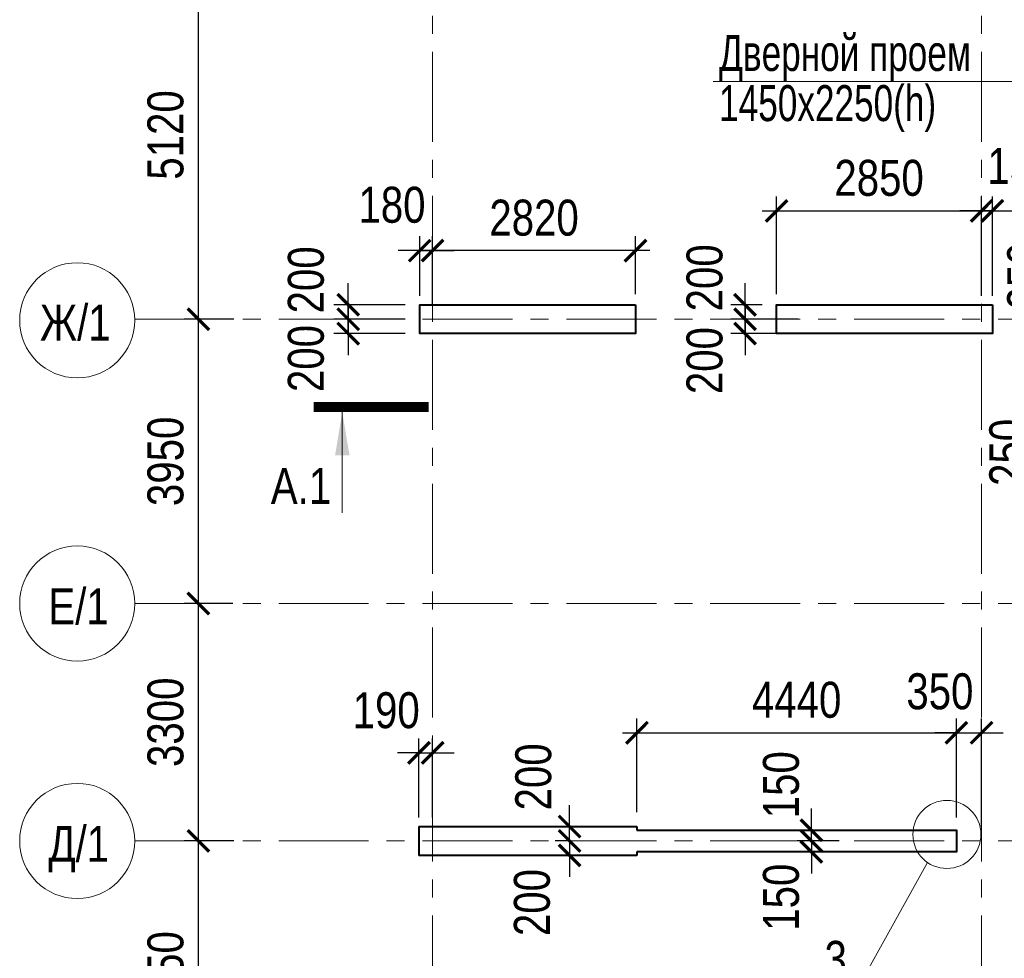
# Model space of a CAD drawing. Header units: inches. Extents: x -7172153 to -7050982, y 6177127 to 6261127.
# Tile 7 of 15: x -7157162 to -7143476, y 6218858 to 6231900. Entities that reach past the tile are written whole.
import ezdxf
from ezdxf.enums import TextEntityAlignment as Align

# ---------------------------------------------------------------- set-up
doc = ezdxf.new("R2010")
doc.units = ezdxf.units.IN
doc.header["$LTSCALE"] = 1000
doc.header["$MEASUREMENT"] = 0
doc.linetypes.add('CENTER', pattern=[2, 1.25, -0.25, 0.25, -0.25])
for name, color, linetype, lineweight in [('СК-040-С(тены)', 12, 'Continuous', 40), ('СК-043-С-ПИЛОНЫ', 5, 'Continuous', 40), ('СК-100-О(си)', 7, 'CENTER', 15), ('СК-110-О-РАЗМЕРЫ', 7, 'Continuous', 15), ('СК-400-Т(екст)', 7, 'Continuous', 20), ('СК-500-С(ечения)', 5, 'Continuous', 40)]:
    doc.layers.add(name, color=color, linetype=linetype, lineweight=lineweight)
doc.styles.add('ARIAL_annotative', font='arial.ttf', dxfattribs={"width": 0.8, "height": 2.5})
doc.styles.add('RUSS', font='arial.ttf', dxfattribs={"width": 0.8})
doc.dimstyles.new('100-200', dxfattribs={"dimscale": 0, "dimtxt": 500, "dimasz": 300, "dimexe": 200, "dimexo": 200, "dimgap": 200, "dimtad": 1, "dimdec": 0, "dimzin": 0, "dimdsep": 46, "dimtxsty": 'RUSS', "dimblk": 'ARCHTICK', "dimcen": 0.096, "dimdle": 200, "dimclrd": 7, "dimclre": 7, "dimclrt": 256, "dimadec": 0, "dimazin": 0, "dimtfac": 1, "dimtdec": 0, "dimtmove": 2, "dimatfit": 3, "dimldrblk": 'OBLIQUE', "dimfxl": 1, "dimtolj": 1, "dimtzin": 0, "dimarcsym": 0})

# ---------------------------------------------------------------- blocks, each defined once
blk = doc.blocks.new('_ArchTick')
at = {"color": 0, "linetype": 'ByBlock', "const_width": 0.15}
blk.add_lwpolyline([(-0.5, -0.5), (0.5, 0.5)], dxfattribs=at)
blk = doc.blocks.new('*D18')
at = {"layer": 'Defpoints', "color": 0, "transparency": 16777216}
for p in [(-7154678, 6220489), (-7153986, 6220489), (-7154237, 6216739)]:
    blk.add_point(p, dxfattribs=at)
at = {"layer": 'СК-110-О-РАЗМЕРЫ', "color": 7, "lineweight": -2, "transparency": 16777216}
for p, q in [((-7154678, 6216539), (-7154678, 6220689)), ((-7154186, 6220489), (-7154878, 6220489)), ((-7154437, 6216739), (-7154878, 6216739))]:
    blk.add_line(p, q, dxfattribs=at)
at = {"layer": 'СК-110-О-РАЗМЕРЫ', "color": 7, "lineweight": -2, "transparency": 16777216, "xscale": 300, "yscale": 300, "zscale": 300}
for p, rotation in [((-7154678, 6220489), 90), ((-7154678, 6216739), 270)]:
    blk.add_blockref('_ArchTick', p, dxfattribs=dict(at, rotation=rotation))
at = {"layer": 'СК-110-О-РАЗМЕРЫ', "transparency": 16777216, "insert": (-7155133, 6218614), "char_height": 500, "attachment_point": 5, "rotation": 90, "style": 'RUSS'}
blk.add_mtext('\\A1;3750', dxfattribs=at)
blk = doc.blocks.new('_Oblique')
at = {"color": 0, "linetype": 'ByBlock', "lineweight": -2}
blk.add_line((-0.5, -0.5), (0.5, 0.5), dxfattribs=at)
blk = doc.blocks.new('*D19')
at = {"layer": 'Defpoints', "color": 0, "transparency": 16777216}
for p in [(-7154678, 6223788), (-7153997, 6223788), (-7154236, 6220489)]:
    blk.add_point(p, dxfattribs=at)
at = {"layer": 'СК-110-О-РАЗМЕРЫ', "color": 7, "lineweight": -2, "transparency": 16777216}
for p, q in [((-7154678, 6220289), (-7154678, 6223988)), ((-7154197, 6223788), (-7154878, 6223788)), ((-7154436, 6220489), (-7154878, 6220489))]:
    blk.add_line(p, q, dxfattribs=at)
at = {"layer": 'СК-110-О-РАЗМЕРЫ', "color": 7, "lineweight": -2, "transparency": 16777216, "xscale": 300, "yscale": 300, "zscale": 300}
for p, rotation in [((-7154678, 6223788), 90), ((-7154678, 6220489), 270)]:
    blk.add_blockref('_ArchTick', p, dxfattribs=dict(at, rotation=rotation))
at = {"layer": 'СК-110-О-РАЗМЕРЫ', "transparency": 16777216, "insert": (-7155133, 6222138), "char_height": 500, "attachment_point": 5, "rotation": 90, "style": 'RUSS'}
blk.add_mtext('\\A1;3300', dxfattribs=at)
blk = doc.blocks.new('*D20')
at = {"layer": 'Defpoints', "color": 0, "transparency": 16777216}
for p in [(-7154678, 6227738), (-7153987, 6227738), (-7154246, 6223788)]:
    blk.add_point(p, dxfattribs=at)
at = {"layer": 'СК-110-О-РАЗМЕРЫ', "color": 7, "lineweight": -2, "transparency": 16777216}
for p, q in [((-7154678, 6223588), (-7154678, 6227938)), ((-7154187, 6227738), (-7154878, 6227738)), ((-7154446, 6223788), (-7154878, 6223788))]:
    blk.add_line(p, q, dxfattribs=at)
at = {"layer": 'СК-110-О-РАЗМЕРЫ', "color": 7, "lineweight": -2, "transparency": 16777216, "xscale": 300, "yscale": 300, "zscale": 300}
for p, rotation in [((-7154678, 6227738), 90), ((-7154678, 6223788), 270)]:
    blk.add_blockref('_ArchTick', p, dxfattribs=dict(at, rotation=rotation))
at = {"layer": 'СК-110-О-РАЗМЕРЫ', "transparency": 16777216, "insert": (-7155133, 6225763), "char_height": 500, "attachment_point": 5, "rotation": 90, "style": 'RUSS'}
blk.add_mtext('\\A1;3950', dxfattribs=at)
blk = doc.blocks.new('*D17')
at = {"layer": 'Defpoints', "color": 0, "transparency": 16777216}
for p in [(-7154678, 6232858), (-7153833, 6232858), (-7154412, 6227738)]:
    blk.add_point(p, dxfattribs=at)
at = {"layer": 'СК-110-О-РАЗМЕРЫ', "color": 7, "lineweight": -2, "transparency": 16777216}
for p, q in [((-7154678, 6227538), (-7154678, 6233058)), ((-7154033, 6232858), (-7154878, 6232858)), ((-7154612, 6227738), (-7154878, 6227738))]:
    blk.add_line(p, q, dxfattribs=at)
at = {"layer": 'СК-110-О-РАЗМЕРЫ', "color": 7, "lineweight": -2, "transparency": 16777216, "xscale": 300, "yscale": 300, "zscale": 300}
for p, rotation in [((-7154678, 6232858), 90), ((-7154678, 6227738), 270)]:
    blk.add_blockref('_ArchTick', p, dxfattribs=dict(at, rotation=rotation))
at = {"layer": 'СК-110-О-РАЗМЕРЫ', "transparency": 16777216, "insert": (-7155133, 6230298), "char_height": 500, "attachment_point": 5, "rotation": 90, "style": 'RUSS'}
blk.add_mtext('\\A1;5120', dxfattribs=at)
blk = doc.blocks.new('*D33')
at = {"layer": 'Defpoints', "color": 0, "transparency": 16777216}
for p in [(-7145572, 6220489), (-7146157, 6220338), (-7145572, 6220338)]:
    blk.add_point(p, dxfattribs=at)
at = {"layer": 'СК-400-Т(екст)', "color": 7, "lineweight": -2, "transparency": 16777216}
for p, q in [((-7146157, 6220489), (-7146157, 6220789)), ((-7145772, 6220489), (-7146357, 6220489)), ((-7146157, 6220489), (-7146157, 6220338)), ((-7145772, 6220338), (-7146357, 6220338)), ((-7146157, 6220338), (-7146157, 6220038))]:
    blk.add_line(p, q, dxfattribs=at)
at = {"layer": 'СК-400-Т(екст)', "color": 7, "lineweight": -2, "transparency": 16777216, "xscale": 300, "yscale": 300, "zscale": 300}
for p, rotation in [((-7146157, 6220489), 270), ((-7146157, 6220338), 90)]:
    blk.add_blockref('_ArchTick', p, dxfattribs=dict(at, rotation=rotation))
at = {"layer": 'СК-400-Т(екст)', "transparency": 16777216, "insert": (-7146577, 6219707), "char_height": 500, "attachment_point": 5, "rotation": 90, "style": 'RUSS'}
blk.add_mtext('\\A1;150', dxfattribs=at)
blk = doc.blocks.new('*D56')
at = {"layer": 'Defpoints', "color": 0, "transparency": 16777216}
for p in [(-7143792, 6229244), (-7146641, 6227888), (-7143792, 6227863)]:
    blk.add_point(p, dxfattribs=at)
at = {"layer": 'СК-110-О-РАЗМЕРЫ', "color": 7, "lineweight": -2, "transparency": 16777216}
for p, q in [((-7146641, 6228088), (-7146641, 6229444)), ((-7143792, 6228063), (-7143792, 6229444)), ((-7146841, 6229244), (-7143592, 6229244))]:
    blk.add_line(p, q, dxfattribs=at)
at = {"layer": 'СК-110-О-РАЗМЕРЫ', "color": 7, "lineweight": -2, "transparency": 16777216, "xscale": 300, "yscale": 300, "zscale": 300, "rotation": 180}
blk.add_blockref('_ArchTick', (-7146641, 6229244), dxfattribs=at)
at = {"layer": 'СК-110-О-РАЗМЕРЫ', "color": 7, "lineweight": -2, "transparency": 16777216, "xscale": 300, "yscale": 300, "zscale": 300}
blk.add_blockref('_ArchTick', (-7143792, 6229244), dxfattribs=at)
at = {"layer": 'СК-110-О-РАЗМЕРЫ', "transparency": 16777216, "insert": (-7145216, 6229699), "char_height": 500, "attachment_point": 5, "style": 'RUSS'}
blk.add_mtext('\\A1;2850', dxfattribs=at)
blk = doc.blocks.new('*D57')
at = {"layer": 'Defpoints', "color": 0, "transparency": 16777216}
for p in [(-7143792, 6229244), (-7143792, 6227863), (-7143641, 6227863)]:
    blk.add_point(p, dxfattribs=at)
at = {"layer": 'СК-110-О-РАЗМЕРЫ', "color": 7, "lineweight": -2, "transparency": 16777216}
for p, q in [((-7143792, 6228063), (-7143792, 6229444)), ((-7143641, 6228063), (-7143641, 6229444)), ((-7143792, 6229244), (-7144092, 6229244)), ((-7143641, 6229244), (-7143792, 6229244)), ((-7143641, 6229244), (-7143341, 6229244))]:
    blk.add_line(p, q, dxfattribs=at)
at = {"layer": 'СК-110-О-РАЗМЕРЫ', "color": 7, "lineweight": -2, "transparency": 16777216, "xscale": 300, "yscale": 300, "zscale": 300}
blk.add_blockref('_ArchTick', (-7143792, 6229244), dxfattribs=at)
at = {"layer": 'СК-110-О-РАЗМЕРЫ', "color": 7, "lineweight": -2, "transparency": 16777216, "xscale": 300, "yscale": 300, "zscale": 300, "rotation": 180}
blk.add_blockref('_ArchTick', (-7143641, 6229244), dxfattribs=at)
at = {"layer": 'СК-110-О-РАЗМЕРЫ', "transparency": 16777216, "insert": (-7143245, 6229865), "char_height": 500, "attachment_point": 5, "style": 'RUSS'}
blk.add_mtext('\\A1;150', dxfattribs=at)
blk = doc.blocks.new('*D58')
at = {"layer": 'Defpoints', "color": 0, "transparency": 16777216}
for p in [(-7143792, 6221992), (-7144142, 6220613), (-7143792, 6220489)]:
    blk.add_point(p, dxfattribs=at)
at = {"layer": 'СК-110-О-РАЗМЕРЫ', "color": 7, "lineweight": -2, "transparency": 16777216}
for p, q in [((-7144142, 6220813), (-7144142, 6222192)), ((-7143792, 6220689), (-7143792, 6222192)), ((-7144142, 6221992), (-7144442, 6221992)), ((-7144142, 6221992), (-7143792, 6221992)), ((-7143792, 6221992), (-7143492, 6221992))]:
    blk.add_line(p, q, dxfattribs=at)
at = {"layer": 'СК-110-О-РАЗМЕРЫ', "color": 7, "lineweight": -2, "transparency": 16777216, "xscale": 300, "yscale": 300, "zscale": 300}
blk.add_blockref('_ArchTick', (-7144142, 6221992), dxfattribs=at)
at = {"layer": 'СК-110-О-РАЗМЕРЫ', "color": 7, "lineweight": -2, "transparency": 16777216, "xscale": 300, "yscale": 300, "zscale": 300, "rotation": 180}
blk.add_blockref('_ArchTick', (-7143792, 6221992), dxfattribs=at)
at = {"layer": 'СК-110-О-РАЗМЕРЫ', "transparency": 16777216, "insert": (-7144371, 6222565), "char_height": 500, "attachment_point": 5, "style": 'RUSS'}
blk.add_mtext('\\A1;350', dxfattribs=at)
blk = doc.blocks.new('*D59')
at = {"layer": 'Defpoints', "color": 0, "transparency": 16777216}
for p in [(-7146157, 6220638), (-7145572, 6220638), (-7145572, 6220489)]:
    blk.add_point(p, dxfattribs=at)
at = {"layer": 'СК-400-Т(екст)', "color": 7, "lineweight": -2, "transparency": 16777216}
for p, q in [((-7146157, 6220638), (-7146157, 6220938)), ((-7145772, 6220638), (-7146357, 6220638)), ((-7146157, 6220489), (-7146157, 6220638)), ((-7145772, 6220489), (-7146357, 6220489)), ((-7146157, 6220489), (-7146157, 6220189))]:
    blk.add_line(p, q, dxfattribs=at)
at = {"layer": 'СК-400-Т(екст)', "color": 7, "lineweight": -2, "transparency": 16777216, "xscale": 300, "yscale": 300, "zscale": 300}
for p, rotation in [((-7146157, 6220638), 270), ((-7146157, 6220489), 90)]:
    blk.add_blockref('_ArchTick', p, dxfattribs=dict(at, rotation=rotation))
at = {"layer": 'СК-400-Т(екст)', "transparency": 16777216, "insert": (-7146577, 6221270), "char_height": 500, "attachment_point": 5, "rotation": 90, "style": 'RUSS'}
blk.add_mtext('\\A1;150', dxfattribs=at)
blk = doc.blocks.new('*D76')
at = {"layer": 'Defpoints', "color": 0, "transparency": 16777216}
for p in [(-7151422, 6221714), (-7151612, 6220613), (-7151422, 6220613)]:
    blk.add_point(p, dxfattribs=at)
at = {"layer": 'СК-110-О-РАЗМЕРЫ', "color": 7, "lineweight": -2, "transparency": 16777216}
for p, q in [((-7151612, 6220813), (-7151612, 6221914)), ((-7151422, 6220813), (-7151422, 6221914)), ((-7151612, 6221714), (-7151912, 6221714)), ((-7151612, 6221714), (-7151422, 6221714)), ((-7151422, 6221714), (-7151122, 6221714))]:
    blk.add_line(p, q, dxfattribs=at)
at = {"layer": 'СК-110-О-РАЗМЕРЫ', "color": 7, "lineweight": -2, "transparency": 16777216, "xscale": 300, "yscale": 300, "zscale": 300}
blk.add_blockref('_ArchTick', (-7151612, 6221714), dxfattribs=at)
at = {"layer": 'СК-110-О-РАЗМЕРЫ', "color": 7, "lineweight": -2, "transparency": 16777216, "xscale": 300, "yscale": 300, "zscale": 300, "rotation": 180}
blk.add_blockref('_ArchTick', (-7151422, 6221714), dxfattribs=at)
at = {"layer": 'СК-110-О-РАЗМЕРЫ', "transparency": 16777216, "insert": (-7152067, 6222302), "char_height": 500, "attachment_point": 5, "style": 'RUSS'}
blk.add_mtext('\\A1;190', dxfattribs=at)
blk = doc.blocks.new('*D77')
at = {"layer": 'Defpoints', "color": 0, "transparency": 16777216}
for p in [(-7146641, 6227938), (-7147079, 6227738), (-7146641, 6227738)]:
    blk.add_point(p, dxfattribs=at)
at = {"layer": 'СК-110-О-РАЗМЕРЫ', "color": 7, "lineweight": -2, "transparency": 16777216}
for p, q in [((-7147079, 6227938), (-7147079, 6228238)), ((-7146841, 6227938), (-7147279, 6227938)), ((-7147079, 6227938), (-7147079, 6227738)), ((-7146841, 6227738), (-7147279, 6227738)), ((-7147079, 6227738), (-7147079, 6227438))]:
    blk.add_line(p, q, dxfattribs=at)
at = {"layer": 'СК-110-О-РАЗМЕРЫ', "color": 7, "lineweight": -2, "transparency": 16777216, "xscale": 300, "yscale": 300, "zscale": 300}
for p, rotation in [((-7147079, 6227938), 270), ((-7147079, 6227738), 90)]:
    blk.add_blockref('_ArchTick', p, dxfattribs=dict(at, rotation=rotation))
at = {"layer": 'СК-110-О-РАЗМЕРЫ', "transparency": 16777216, "insert": (-7147640, 6228313), "char_height": 500, "attachment_point": 5, "rotation": 90, "style": 'RUSS'}
blk.add_mtext('\\A1;200', dxfattribs=at)
blk = doc.blocks.new('*D78')
at = {"layer": 'Defpoints', "color": 0, "transparency": 16777216}
for p in [(-7147079, 6227738), (-7146141, 6227738), (-7146141, 6227538)]:
    blk.add_point(p, dxfattribs=at)
at = {"layer": 'СК-110-О-РАЗМЕРЫ', "color": 7, "lineweight": -2, "transparency": 16777216}
for p, q in [((-7147079, 6227738), (-7147079, 6228038)), ((-7146341, 6227738), (-7147279, 6227738)), ((-7147079, 6227538), (-7147079, 6227738)), ((-7146341, 6227538), (-7147279, 6227538)), ((-7147079, 6227538), (-7147079, 6227238))]:
    blk.add_line(p, q, dxfattribs=at)
at = {"layer": 'СК-110-О-РАЗМЕРЫ', "color": 7, "lineweight": -2, "transparency": 16777216, "xscale": 300, "yscale": 300, "zscale": 300}
for p, rotation in [((-7147079, 6227738), 270), ((-7147079, 6227538), 90)]:
    blk.add_blockref('_ArchTick', p, dxfattribs=dict(at, rotation=rotation))
at = {"layer": 'СК-110-О-РАЗМЕРЫ', "transparency": 16777216, "insert": (-7147640, 6227163), "char_height": 500, "attachment_point": 5, "rotation": 90, "style": 'RUSS'}
blk.add_mtext('\\A1;200', dxfattribs=at)
blk = doc.blocks.new('*D79')
at = {"layer": 'Defpoints', "color": 0, "transparency": 16777216}
for p in [(-7151422, 6228691), (-7148602, 6227888), (-7151422, 6227738)]:
    blk.add_point(p, dxfattribs=at)
at = {"layer": 'СК-110-О-РАЗМЕРЫ', "color": 7, "lineweight": -2, "transparency": 16777216}
for p, q in [((-7151422, 6227938), (-7151422, 6228891)), ((-7148602, 6228088), (-7148602, 6228891)), ((-7148402, 6228691), (-7151622, 6228691))]:
    blk.add_line(p, q, dxfattribs=at)
at = {"layer": 'СК-110-О-РАЗМЕРЫ', "color": 7, "lineweight": -2, "transparency": 16777216, "xscale": 300, "yscale": 300, "zscale": 300, "rotation": 180}
blk.add_blockref('_ArchTick', (-7151422, 6228691), dxfattribs=at)
at = {"layer": 'СК-110-О-РАЗМЕРЫ', "color": 7, "lineweight": -2, "transparency": 16777216, "xscale": 300, "yscale": 300, "zscale": 300}
blk.add_blockref('_ArchTick', (-7148602, 6228691), dxfattribs=at)
at = {"layer": 'СК-110-О-РАЗМЕРЫ', "transparency": 16777216, "insert": (-7150012, 6229146), "char_height": 500, "attachment_point": 5, "style": 'RUSS'}
blk.add_mtext('\\A1;2820', dxfattribs=at)
blk = doc.blocks.new('*D80')
at = {"layer": 'Defpoints', "color": 0, "transparency": 16777216}
for p in [(-7151422, 6228691), (-7151602, 6227863), (-7151422, 6227738)]:
    blk.add_point(p, dxfattribs=at)
at = {"layer": 'СК-110-О-РАЗМЕРЫ', "color": 7, "lineweight": -2, "transparency": 16777216}
for p, q in [((-7151602, 6228063), (-7151602, 6228891)), ((-7151422, 6227938), (-7151422, 6228891)), ((-7151602, 6228691), (-7151902, 6228691)), ((-7151602, 6228691), (-7151422, 6228691)), ((-7151422, 6228691), (-7151122, 6228691))]:
    blk.add_line(p, q, dxfattribs=at)
at = {"layer": 'СК-110-О-РАЗМЕРЫ', "color": 7, "lineweight": -2, "transparency": 16777216, "xscale": 300, "yscale": 300, "zscale": 300}
blk.add_blockref('_ArchTick', (-7151602, 6228691), dxfattribs=at)
at = {"layer": 'СК-110-О-РАЗМЕРЫ', "color": 7, "lineweight": -2, "transparency": 16777216, "xscale": 300, "yscale": 300, "zscale": 300, "rotation": 180}
blk.add_blockref('_ArchTick', (-7151422, 6228691), dxfattribs=at)
at = {"layer": 'СК-110-О-РАЗМЕРЫ', "transparency": 16777216, "insert": (-7151987, 6229325), "char_height": 500, "attachment_point": 5, "style": 'RUSS'}
blk.add_mtext('\\A1;180', dxfattribs=at)
blk = doc.blocks.new('*D81')
at = {"layer": 'Defpoints', "color": 0, "transparency": 16777216}
for p in [(-7151602, 6227938), (-7152595, 6227738), (-7151602, 6227738)]:
    blk.add_point(p, dxfattribs=at)
at = {"layer": 'СК-110-О-РАЗМЕРЫ', "color": 7, "lineweight": -2, "transparency": 16777216}
for p, q in [((-7152595, 6227938), (-7152595, 6228238)), ((-7151802, 6227938), (-7152795, 6227938)), ((-7152595, 6227938), (-7152595, 6227738)), ((-7151802, 6227738), (-7152795, 6227738)), ((-7152595, 6227738), (-7152595, 6227438))]:
    blk.add_line(p, q, dxfattribs=at)
at = {"layer": 'СК-110-О-РАЗМЕРЫ', "color": 7, "lineweight": -2, "transparency": 16777216, "xscale": 300, "yscale": 300, "zscale": 300}
for p, rotation in [((-7152595, 6227938), 270), ((-7152595, 6227738), 90)]:
    blk.add_blockref('_ArchTick', p, dxfattribs=dict(at, rotation=rotation))
at = {"layer": 'СК-110-О-РАЗМЕРЫ', "transparency": 16777216, "insert": (-7153181, 6228285), "char_height": 500, "attachment_point": 5, "rotation": 90, "style": 'RUSS'}
blk.add_mtext('\\A1;200', dxfattribs=at)
blk = doc.blocks.new('*D82')
at = {"layer": 'Defpoints', "color": 0, "transparency": 16777216}
for p in [(-7152595, 6227738), (-7151602, 6227738), (-7151602, 6227538)]:
    blk.add_point(p, dxfattribs=at)
at = {"layer": 'СК-110-О-РАЗМЕРЫ', "color": 7, "lineweight": -2, "transparency": 16777216}
for p, q in [((-7152595, 6227738), (-7152595, 6228038)), ((-7151802, 6227738), (-7152795, 6227738)), ((-7152595, 6227538), (-7152595, 6227738)), ((-7151802, 6227538), (-7152795, 6227538)), ((-7152595, 6227538), (-7152595, 6227238))]:
    blk.add_line(p, q, dxfattribs=at)
at = {"layer": 'СК-110-О-РАЗМЕРЫ', "color": 7, "lineweight": -2, "transparency": 16777216, "xscale": 300, "yscale": 300, "zscale": 300}
for p, rotation in [((-7152595, 6227738), 270), ((-7152595, 6227538), 90)]:
    blk.add_blockref('_ArchTick', p, dxfattribs=dict(at, rotation=rotation))
at = {"layer": 'СК-110-О-РАЗМЕРЫ', "transparency": 16777216, "insert": (-7153181, 6227192), "char_height": 500, "attachment_point": 5, "rotation": 90, "style": 'RUSS'}
blk.add_mtext('\\A1;200', dxfattribs=at)
blk = doc.blocks.new('*D129')
at = {"layer": 'Defpoints', "color": 0, "transparency": 16777216}
for p in [(-7142676, 6226013), (-7141792, 6226013), (-7141792, 6225763)]:
    blk.add_point(p, dxfattribs=at)
at = {"layer": 'СК-110-О-РАЗМЕРЫ', "color": 7, "lineweight": -2, "transparency": 16777216}
for p, q in [((-7142676, 6226013), (-7142676, 6226313)), ((-7141992, 6226013), (-7142876, 6226013)), ((-7142676, 6225763), (-7142676, 6226013)), ((-7141992, 6225763), (-7142876, 6225763)), ((-7142676, 6225763), (-7142676, 6225463))]:
    blk.add_line(p, q, dxfattribs=at)
at = {"layer": 'СК-110-О-РАЗМЕРЫ', "color": 7, "lineweight": -2, "transparency": 16777216, "xscale": 300, "yscale": 300, "zscale": 300}
for p, rotation in [((-7142676, 6226013), 270), ((-7142676, 6225763), 90)]:
    blk.add_blockref('_ArchTick', p, dxfattribs=dict(at, rotation=rotation))
at = {"layer": 'СК-110-О-РАЗМЕРЫ', "transparency": 16777216, "insert": (-7143431, 6225888), "char_height": 500, "attachment_point": 5, "rotation": 90, "style": 'RUSS'}
blk.add_mtext('\\A1;250', dxfattribs=at)
blk = doc.blocks.new('*D154')
at = {"layer": 'Defpoints', "color": 0, "transparency": 16777216}
for p in [(-7142677, 6228113), (-7141792, 6228113), (-7141792, 6227863)]:
    blk.add_point(p, dxfattribs=at)
at = {"layer": 'СК-110-О-РАЗМЕРЫ', "color": 7, "lineweight": -2, "transparency": 16777216}
for p, q in [((-7142677, 6228113), (-7142677, 6228413)), ((-7141992, 6228113), (-7142877, 6228113)), ((-7142677, 6227863), (-7142677, 6228113)), ((-7141992, 6227863), (-7142877, 6227863)), ((-7142677, 6227863), (-7142677, 6227563))]:
    blk.add_line(p, q, dxfattribs=at)
at = {"layer": 'СК-110-О-РАЗМЕРЫ', "color": 7, "lineweight": -2, "transparency": 16777216, "xscale": 300, "yscale": 300, "zscale": 300}
for p, rotation in [((-7142677, 6228113), 270), ((-7142677, 6227863), 90)]:
    blk.add_blockref('_ArchTick', p, dxfattribs=dict(at, rotation=rotation))
at = {"layer": 'СК-110-О-РАЗМЕРЫ', "transparency": 16777216, "insert": (-7143182, 6228338), "char_height": 500, "attachment_point": 5, "rotation": 90, "style": 'RUSS'}
blk.add_mtext('\\A1;250', dxfattribs=at)
blk = doc.blocks.new('*D160')
at = {"layer": 'Defpoints', "color": 0, "transparency": 16777216}
for p in [(-7149334, 6220489), (-7149518, 6220288), (-7149334, 6220288)]:
    blk.add_point(p, dxfattribs=at)
at = {"layer": 'СК-400-Т(екст)', "color": 7, "lineweight": -2, "transparency": 16777216}
for p, q in [((-7149518, 6220489), (-7149518, 6220789)), ((-7149534, 6220489), (-7149718, 6220489)), ((-7149518, 6220489), (-7149518, 6220288)), ((-7149534, 6220288), (-7149718, 6220288)), ((-7149518, 6220288), (-7149518, 6219988))]:
    blk.add_line(p, q, dxfattribs=at)
at = {"layer": 'СК-400-Т(екст)', "color": 7, "lineweight": -2, "transparency": 16777216, "xscale": 300, "yscale": 300, "zscale": 300}
for p, rotation in [((-7149518, 6220489), 270), ((-7149518, 6220288), 90)]:
    blk.add_blockref('_ArchTick', p, dxfattribs=dict(at, rotation=rotation))
at = {"layer": 'СК-400-Т(екст)', "transparency": 16777216, "insert": (-7150039, 6219633), "char_height": 500, "attachment_point": 5, "rotation": 90, "style": 'RUSS'}
blk.add_mtext('\\A1;200', dxfattribs=at)
blk = doc.blocks.new('*D161')
at = {"layer": 'Defpoints', "color": 0, "transparency": 16777216}
for p in [(-7149518, 6220688), (-7149334, 6220688), (-7149334, 6220489)]:
    blk.add_point(p, dxfattribs=at)
at = {"layer": 'СК-400-Т(екст)', "color": 7, "lineweight": -2, "transparency": 16777216}
for p, q in [((-7149518, 6220688), (-7149518, 6220988)), ((-7149534, 6220688), (-7149718, 6220688)), ((-7149518, 6220489), (-7149518, 6220688)), ((-7149534, 6220489), (-7149718, 6220489)), ((-7149518, 6220489), (-7149518, 6220189))]:
    blk.add_line(p, q, dxfattribs=at)
at = {"layer": 'СК-400-Т(екст)', "color": 7, "lineweight": -2, "transparency": 16777216, "xscale": 300, "yscale": 300, "zscale": 300}
for p, rotation in [((-7149518, 6220688), 270), ((-7149518, 6220489), 90)]:
    blk.add_blockref('_ArchTick', p, dxfattribs=dict(at, rotation=rotation))
at = {"layer": 'СК-400-Т(екст)', "transparency": 16777216, "insert": (-7150020, 6221379), "char_height": 500, "attachment_point": 5, "rotation": 90, "style": 'RUSS'}
blk.add_mtext('\\A1;200', dxfattribs=at)
blk = doc.blocks.new('*D162')
at = {"layer": 'Defpoints', "color": 0, "transparency": 16777216}
for p in [(-7144142, 6221992), (-7148582, 6220688), (-7144142, 6220638)]:
    blk.add_point(p, dxfattribs=at)
at = {"layer": 'СК-110-О-РАЗМЕРЫ', "color": 7, "lineweight": -2, "transparency": 16777216}
for p, q in [((-7148582, 6220888), (-7148582, 6222192)), ((-7144142, 6220838), (-7144142, 6222192)), ((-7148782, 6221992), (-7143942, 6221992))]:
    blk.add_line(p, q, dxfattribs=at)
at = {"layer": 'СК-110-О-РАЗМЕРЫ', "color": 7, "lineweight": -2, "transparency": 16777216, "xscale": 300, "yscale": 300, "zscale": 300, "rotation": 180}
blk.add_blockref('_ArchTick', (-7148582, 6221992), dxfattribs=at)
at = {"layer": 'СК-110-О-РАЗМЕРЫ', "color": 7, "lineweight": -2, "transparency": 16777216, "xscale": 300, "yscale": 300, "zscale": 300}
blk.add_blockref('_ArchTick', (-7144142, 6221992), dxfattribs=at)
at = {"layer": 'СК-110-О-РАЗМЕРЫ', "transparency": 16777216, "insert": (-7146362, 6222447), "char_height": 500, "attachment_point": 5, "style": 'RUSS'}
blk.add_mtext('\\A1;4440', dxfattribs=at)
blk = doc.blocks.new('Сечение')
at = {"layer": 'СК-500-С(ечения)', "linetype": 'Continuous', "lineweight": 15, "ltscale": 100}
blk.add_line((-200, -35), (-200, -735), dxfattribs=at)
at = {"layer": 'СК-500-С(ечения)', "linetype": 'Continuous', "ltscale": 100, "const_width": 70}
blk.add_lwpolyline([(-400, 0), (400, 0)], dxfattribs=at)
at = {"layer": 'СК-500-С(ечения)', "linetype": 'Continuous', "ltscale": 100}
blk.add_solid([(-200, -35), (-250.3, -335.5), (-149.7, -335.5)], dxfattribs=at)
blk = doc.blocks.new('*U226')
at = {"layer": 'СК-400-Т(екст)', "ltscale": 100, "xscale": 0.009999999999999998, "yscale": 0.009999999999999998, "zscale": 0.009999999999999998, "rotation": 6.149580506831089e-05}
blk.add_blockref('Сечение', (4, 0), dxfattribs=at)
at = {"layer": 'СК-500-С(ечения)', "color": 0, "ltscale": 100, "style": 'ARIAL_annotative', "width": 0.8}
blk.add_attdef('НОМЕР_СЕЧЕНИЯ_1_1(НОМЕР_ЛИСТА)', text='', height=2.5, rotation=0.00006, dxfattribs=at).set_placement((1.226, -6.74), align=Align.RIGHT)
blk.add_attdef('НОМЕР_СЕЧЕНИЯ_2_1(НОМЕР_ЛИСТА)', text='', height=2.5, rotation=0.00006, dxfattribs=at).set_placement((124.517, -7.48), align=Align.BOTTOM_LEFT)
blk = doc.blocks.new('A$Cf0ff08b7')
at = {"layer": 'СК-110-О-РАЗМЕРЫ'}
blk.add_line((5925, 11871), (6880, 13581), dxfattribs=at)
blk.add_circle((7148, 13971), 473, dxfattribs=at)
at = {"layer": 'СК-400-Т(екст)', "style": 'RUSS', "width": 0.8}
blk.add_text('3', height=500, dxfattribs=at).set_placement((5447, 11992))

msp = doc.modelspace()

# ---------------------------------------------------------------- linework, layer by layer
at = {"layer": 'СК-040-С(тены)'}
for p, q in [((-7151611.5, 6220688.3), (-7148582.2, 6220688.3)), ((-7151611.5, 6220688.3), (-7151611.5, 6220288.3)), ((-7148582.2, 6220688.3), (-7148582.2, 6220638.3)), ((-7148582.2, 6220288.3), (-7151611.5, 6220288.3)), ((-7148582.2, 6220338.3), (-7148582.2, 6220288.3))]:
    msp.add_line(p, q, dxfattribs=at)
msp.add_lwpolyline([(-7148582.2, 6220638.3), (-7144141.8, 6220638.3), (-7144141.8, 6220338.3), (-7148582.2, 6220338.3)], dxfattribs=at)
at = {"layer": 'СК-043-С-ПИЛОНЫ'}
for points in [[(-7148601.8, 6227938.2), (-7148601.8, 6227538.3), (-7151601.8, 6227538.3), (-7151601.8, 6227938.2)], [(-7143641.1, 6227938.2), (-7143641.1, 6227538.2), (-7146641.1, 6227538.2), (-7146641.1, 6227938.2)]]:
    msp.add_lwpolyline(points, close=True, dxfattribs=at)
at = {"layer": 'СК-100-О(си)', "linetype": 'CENTER'}
for p, q in [((-7151421.8, 6253452.6), (-7151421.8, 6183847)), ((-7143791.5, 6253452.6), (-7143791.5, 6183847)), ((-7155562, 6227738.3), (-7128237, 6227738.3)), ((-7155562, 6223788.5), (-7128237, 6223788.5)), ((-7155562, 6220488.6), (-7128237, 6220488.6))]:
    msp.add_line(p, q, dxfattribs=at)
at = {"layer": 'СК-100-О(си)', "linetype": 'Continuous'}
for centre in [(-7156362, 6227723), (-7156362, 6223788.5), (-7156362, 6220488.6)]:
    msp.add_circle(centre, 800, dxfattribs=at)
at = {"layer": 'СК-400-Т(екст)', "color": 7}
msp.add_lwpolyline([(-7147523.2, 6231041.7), (-7143366.3, 6231041.7), (-7142041.5, 6229144.8)], dxfattribs=at)

# ---------------------------------------------------------------- block references
at = {"layer": 'СК-110-О-РАЗМЕРЫ'}
msp.add_blockref('A$Cf0ff08b7', (-7151421.8, 6206608.3), dxfattribs=at)
at = {"layer": 'СК-500-С(ечения)'}
ref = msp.add_blockref('*U226', (-7153077.8, 6226518.7), dxfattribs=dict(at, xscale=200, yscale=200, zscale=200, rotation=359.9999385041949))
ref.add_attrib('НОМЕР_СЕЧЕНИЯ_1_1(НОМЕР_ЛИСТА)', 'А.1', dxfattribs={"color": 0, "ltscale": 100, "height": 500, "rotation": 360, "style": 'ARIAL_annotative', "width": 0.8}).set_placement((-7152832.6, 6225170.8), align=Align.RIGHT)

# ---------------------------------------------------------------- texts
at = {"layer": 'СК-400-Т(екст)', "style": 'RUSS', "width": 0.8}
for s, p in [('Ж/1', (-7156879.8, 6227440.7)), ('Е/1', (-7156762.8, 6223498.7)), ('Д/1', (-7156763.3, 6220198.8))]:
    msp.add_text(s, height=500, dxfattribs=at).set_placement(p)
at = {"layer": 'СК-400-Т(екст)', "color": 7, "insert": (-7147439.9, 6231687.4), "char_height": 500, "width": 4535.799, "attachment_point": 1, "line_spacing_factor": 0.835689, "style": 'RUSS'}
msp.add_mtext('{\\W0.7;Дверной проем\\P1450х2250(h)}', dxfattribs=at)

# ---------------------------------------------------------------- dimensions: what is measured, and where the dimension line sits
at = {"layer": 'СК-110-О-РАЗМЕРЫ'}
for base, p1, p2, override, picture, middle in [((-7154677.8, 6232858.3), (-7154412.4, 6227738.3), (-7153833, 6232858.3), {"dimscale": 1, "dimtxsty": 'RUSS'}, '*D17', (-7155133.1, 6230298.3)), ((-7154677.8, 6227738.3), (-7154245.6, 6223788.4), (-7153986.6, 6227738.3), {"dimscale": 1, "dimtxsty": 'RUSS'}, '*D20', (-7155133.2, 6225763.3)), ((-7142676.1, 6226013.3), (-7141791.5, 6225763.3), (-7141791.5, 6226013.3), {"dimscale": 1}, '*D129', (-7143431.4, 6225888.3)), ((-7154677.8, 6223788.4), (-7154235.5, 6220488.6), (-7153997.1, 6223788.4), {"dimscale": 1, "dimtxsty": 'RUSS'}, '*D19', (-7155133.2, 6222138.5)), ((-7154677.8, 6220488.6), (-7154237.1, 6216738.6), (-7153985.5, 6220488.6), {"dimscale": 1, "dimtxsty": 'RUSS'}, '*D18', (-7155133.2, 6218613.6))]:
    dim = msp.add_linear_dim(base=base, p1=p1, p2=p2, angle=90, dimstyle='100-200', override=override, dxfattribs=at)
    dim.commit()
    dim.dimension.update_dxf_attribs({"geometry": picture, "text_midpoint": middle})
for base, p1, p2, picture, middle in [((-7143791.5, 6229244), (-7143641.1, 6227863.2), (-7143791.5, 6227863.2), '*D57', (-7143245.3, 6229864.9)), ((-7151421.8, 6228691.2), (-7151601.8, 6227863.2), (-7151421.8, 6227738.3), '*D80', (-7151986.8, 6229324.9)), ((-7143791.5, 6221991.9), (-7144141.8, 6220613.3), (-7143791.5, 6220488.6), '*D58', (-7144370.7, 6222565.2)), ((-7151421.8, 6221714.2), (-7151611.5, 6220613.3), (-7151421.8, 6220613.3), '*D76', (-7152067.2, 6222302.3))]:
    dim = msp.add_linear_dim(base=base, p1=p1, p2=p2, dimstyle='100-200', override={"dimscale": 1}, dxfattribs=at)
    dim.commit()
    dim.dimension.update_dxf_attribs({"geometry": picture, "text_midpoint": middle, "dimtype": 160})
for base, p1, p2, picture, middle in [((-7143791.5, 6229244), (-7146641.1, 6227888.2), (-7143791.5, 6227863.2), '*D56', (-7145216.3, 6229699.3)), ((-7151421.8, 6228691.2), (-7148601.8, 6227888.2), (-7151421.8, 6227738.3), '*D79', (-7150011.8, 6229146.5)), ((-7144141.8, 6221991.6), (-7148582.2, 6220688.3), (-7144141.8, 6220638.3), '*D162', (-7146362, 6222446.9))]:
    dim = msp.add_linear_dim(base=base, p1=p1, p2=p2, dimstyle='100-200', override={"dimscale": 1}, dxfattribs=at)
    dim.commit()
    dim.dimension.update_dxf_attribs({"geometry": picture, "text_midpoint": middle})
for base, p1, p2, angle, picture, middle in [((-7152594.8, 6227738.3), (-7151601.8, 6227938.2), (-7151601.8, 6227738.3), 90, '*D81', (-7153180.8, 6228284.7)), ((-7147079.1, 6227738.2), (-7146641.1, 6227938.2), (-7146641.1, 6227738.2), 90, '*D77', (-7147639.7, 6228313.4)), ((-7142676.5, 6228113.3), (-7141791.5, 6227863.3), (-7141791.5, 6228113.3), 90, '*D154', (-7143181.7, 6228338.4)), ((-7152594.8, 6227738.3), (-7151601.8, 6227538.3), (-7151601.8, 6227738.3), 270, '*D82', (-7153180.8, 6227191.8)), ((-7147079.1, 6227738.3), (-7146141.1, 6227538.2), (-7146141.1, 6227738.3), 270, '*D78', (-7147639.7, 6227163.1))]:
    dim = msp.add_linear_dim(base=base, p1=p1, p2=p2, angle=angle, dimstyle='100-200', override={"dimscale": 1}, dxfattribs=at)
    dim.commit()
    dim.dimension.update_dxf_attribs({"geometry": picture, "text_midpoint": middle, "dimtype": 160})
at = {"layer": 'СК-400-Т(екст)', "color": 7}
for base, p1, p2, angle, picture, middle in [((-7149518.3, 6220688.3), (-7149333.8, 6220488.6), (-7149333.8, 6220688.3), 270, '*D161', (-7150019.8, 6221378.8)), ((-7146156.9, 6220638.3), (-7145572.4, 6220488.6), (-7145572.4, 6220638.3), 270, '*D59', (-7146577.2, 6221269.8)), ((-7149518.3, 6220288.3), (-7149333.8, 6220488.6), (-7149333.8, 6220288.3), 90, '*D160', (-7150039, 6219633.3)), ((-7146156.9, 6220338.3), (-7145572.4, 6220488.6), (-7145572.4, 6220338.3), 90, '*D33', (-7146577.2, 6219707.3))]:
    dim = msp.add_linear_dim(base=base, p1=p1, p2=p2, angle=angle, dimstyle='100-200', override={"dimscale": 1}, dxfattribs=at)
    dim.commit()
    dim.dimension.update_dxf_attribs({"geometry": picture, "text_midpoint": middle, "dimtype": 160})

doc.saveas('drawing.dxf')
